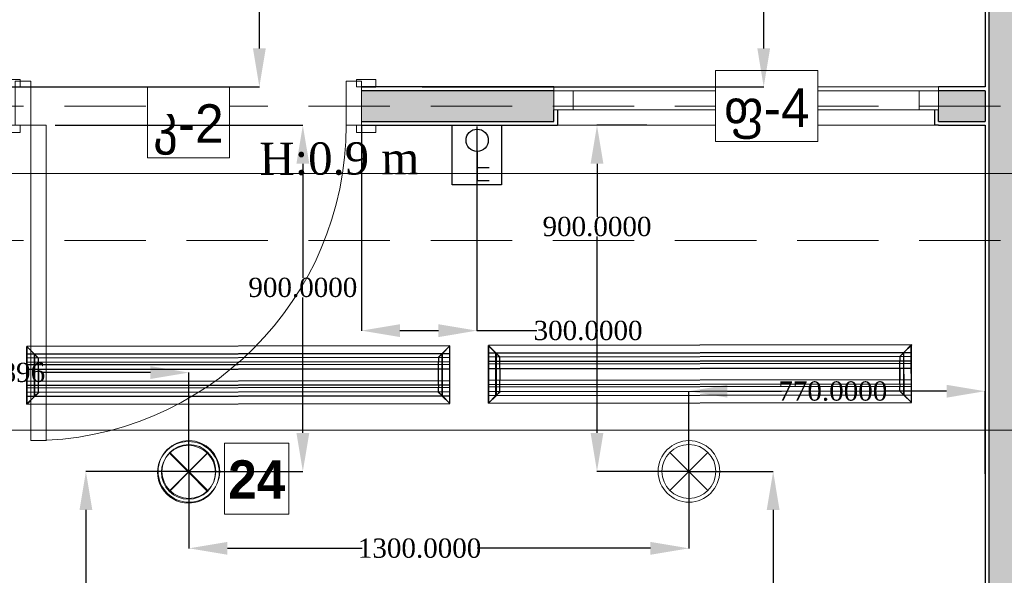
# Model space of a CAD drawing. Header units: millimetres. Extents: x 0 to 88385, y 0 to 41127.
# Tile 53 of 244: x 55608 to 58168, y 19618 to 21063. Entities that reach past the tile are written whole.
import ezdxf
from ezdxf.enums import TextEntityAlignment as Align

# ---------------------------------------------------------------- set-up
doc = ezdxf.new("R2010")
doc.units = ezdxf.units.MM
doc.header["$MEASUREMENT"] = 0
doc.set_wipeout_variables(frame=1)
doc.linetypes.add('Dot & Dashed', pattern=[670.277762, 317.5, -176.388889, 0, -176.388874])
doc.linetypes.add('Hidden', pattern=[317.5, 211.666667, -105.833333])
for name, color, linetype in [('- ავარიული განათება', 7, 'Continuous'), ('- განათება', 7, 'Continuous'), ('- მექანიკური ნაწილი', 7, 'Continuous'), ('- საშტეფცელო როზეტები', 7, 'Continuous'), ('Edges', 7, 'Continuous'), ('New_Structural - Bearing', 7, 'Continuous'), ('Structural - Bearing', 7, 'Continuous'), ('Structural - Grid', 7, 'Continuous')]:
    doc.layers.add(name, color=color, linetype=linetype)
for name, color, linetype, lineweight in [('2D Drafting - General_Pen_No__2', 8, 'Continuous', 15), ('New_Annotation - Text_Pen_No__20', 1, 'Continuous', 0), ('New_Archicad Doors_Pen_No__1', 7, 'Continuous', 13), ('New_Archicad Windows_Pen_No__1', 7, 'Continuous', 13), ('New_Structural - Bearing_Pen_No__1', 7, 'Continuous', 13)]:
    doc.layers.add(name, color=color, linetype=linetype, lineweight=lineweight)
for name, color, linetype, lineweight, true_color in [('New_Interior - Lamp_Pen_No__77', 7, 'Continuous', 20, 0xffeb28), ('New_Structural - Bearing_Pen_No__5', 7, 'Continuous', 25, 0x40a5ff), ('New_Structural - Bearing_Pen_No__57', 7, 'Continuous', 25, 0xdcd214), ('Structural - Bearing_Pen_No__81', 7, 'Continuous', 20, 0x6a6a6a), ('Structural - Grid_Pen_No__81', 7, 'Continuous', 20, 0x6a6a6a)]:
    doc.layers.add(name, color=color, linetype=linetype, lineweight=lineweight, true_color=true_color)
doc.styles.add('GENERATED_STYLE_2', font='txt')
doc.styles.add('GENERATED_STYLE_3', font='txt')
doc.styles.get("Standard").update_dxf_attribs({"font": 'sylfaen.ttf'})
doc.dimstyles.get("Standard").update_dxf_attribs({"dimtxt": 0.18, "dimasz": 0.18, "dimexe": 0.18, "dimexo": 0.0625, "dimgap": 0.09, "dimtad": 0, "dimtih": 1, "dimtoh": 1, "dimdec": 4, "dimzin": 0, "dimdsep": 46, "dimtxsty": 'Standard', "dimcen": 0.09, "dimadec": 0, "dimazin": 0, "dimtfac": 1, "dimtdec": 4, "dimtofl": 0, "dimtmove": 0, "dimatfit": 3, "dimfxl": 1, "dimtolj": 1, "dimtzin": 0, "dimarcsym": 0})

# ---------------------------------------------------------------- blocks, each defined once
blk = doc.blocks.new('Window_2')
at = {"layer": 'New_Archicad Windows_Pen_No__1', "color": 7, "linetype": 'Continuous', "lineweight": 13}
for p, q in [((-500, 10), (500, 10)), ((-500, 10), (-500, 0)), ((-500, 0), (-450, 0)), ((-500, 0), (-500, -50)), ((-500, 0), (-500, -50)), ((-450, 0), (-450, -50)), ((-450, 0), (450, 0)), ((450, -50), (450, 0)), ((450, 0), (500, 0)), ((500, 10), (500, 0)), ((500, 0), (500, -50)), ((500, 0), (500, -50)), ((-450, -50), (-500, -50)), ((-490, -50), (-490, -90)), ((450, -50), (-450, -50)), ((500, -50), (450, -50)), ((490, -50), (490, -90)), ((-500, -90), (-490, -90)), ((-490, -90), (490, -90)), ((500, -90), (490, -90))]:
    blk.add_line(p, q, dxfattribs=at)
blk = doc.blocks.new('Door_3')
at = {"layer": 'New_Archicad Doors_Pen_No__1', "color": 7, "linetype": 'Continuous', "lineweight": 13}
for p, q in [((370, 0), (370, 820)), ((370, 820), (410, 820)), ((410, 820), (410, 0)), ((-487, 0), (-487, 19)), ((-487, 19), (-437, 19)), ((-437, 0), (-487, 0)), ((-450, 0), (-487, 0)), ((-450, 0), (-487, 0)), ((-410, 0), (-450, 0)), ((-450, 0), (-450, -115)), ((-450, 0), (-450, -10)), ((-450, 0), (-450, -10)), ((-437, 19), (-437, 0)), ((-410, -115), (-410, 0)), ((410, 0), (370, 0)), ((450, 0), (410, 0)), ((410, 0), (410, -115)), ((437, 19), (487, 19)), ((437, 0), (437, 19)), ((487, 0), (437, 0)), ((450, -115), (450, 0)), ((450, 0), (450, -10)), ((450, 0), (450, -10)), ((450, 0), (487, 0)), ((450, 0), (487, 0)), ((487, 19), (487, 0)), ((-450, -10), (-450, -90)), ((-450, -10), (-450, -90)), ((450, -10), (450, -90)), ((450, -10), (450, -90)), ((-487, -119), (-487, -100)), ((-487, -100), (-437, -100)), ((-450, -100), (-487, -100)), ((-450, -100), (-487, -100)), ((-450, -90), (-450, -100)), ((-450, -90), (-450, -100)), ((-437, -100), (-437, -119)), ((437, -100), (487, -100)), ((437, -119), (437, -100)), ((450, -90), (450, -100)), ((450, -90), (450, -100)), ((450, -100), (487, -100)), ((450, -100), (487, -100)), ((487, -100), (487, -119)), ((-437, -119), (-487, -119)), ((-450, -115), (-410, -115)), ((410, -115), (450, -115)), ((487, -119), (437, -119))]:
    blk.add_line(p, q, dxfattribs=at)
blk.add_arc((410, 0), 820, 90, 180, dxfattribs=at)
blk = doc.blocks.new('Wall_46', base_point=(2382.1, 20888))
at = {"layer": 'New_Structural - Bearing_Pen_No__57', "linetype": 'Continuous', "lineweight": 25, "true_color": 0xdcd214}
for points in [[(-27243.7, 20878), (-27743.7, 20878), (-27743.7, 20798), (-27243.7, 20798), (-27243.7, 20828)], [(-26243.7, 20878), (-26243.7, 20828), (-26243.7, 20798), (-26122.4, 20798), (-26122.4, 20878)]]:
    blk.add_hatch(color=52, dxfattribs=at).paths.add_polyline_path(points)
at = {"layer": 'New_Structural - Bearing_Pen_No__1', "color": 7, "linetype": 'Continuous', "lineweight": 13}
for p, q in [((-27743.7, 20878), (-27743.7, 20888)), ((-27743.7, 20798), (-27743.7, 20878)), ((-27243.7, 20888), (-27243.7, 20878)), ((-27243.7, 20878), (-27243.7, 20828)), ((-26243.7, 20888), (-26243.7, 20878)), ((-26243.7, 20878), (-26243.7, 20828)), ((-26122.4, 20798), (-26122.4, 20878)), ((-27243.7, 20828), (-27233.7, 20828)), ((-26243.7, 20828), (-26253.7, 20828)), ((-27743.7, 20788), (-27743.7, 20798))]:
    blk.add_line(p, q, dxfattribs=at)
at = {"layer": 'New_Structural - Bearing_Pen_No__5', "color": 161, "linetype": 'Continuous', "lineweight": 25, "true_color": 0x40a5ff}
for p, q in [((-27743.7, 20888), (-27706.7, 20888)), ((-27243.7, 20878), (-27743.7, 20878)), ((-26122.4, 20878), (-26243.7, 20878)), ((-27243.7, 20798), (-27243.7, 20828)), ((-27233.7, 20828), (-27233.7, 20788)), ((-26253.7, 20828), (-26253.7, 20788)), ((-26243.7, 20798), (-26243.7, 20828)), ((-27743.7, 20798), (-27243.7, 20798)), ((-27743.7, 20788), (-27706.7, 20788)), ((-27243.7, 20788), (-27233.7, 20788)), ((-26243.7, 20788), (-26253.7, 20788)), ((-26243.7, 20798), (-26122.4, 20798))]:
    blk.add_line(p, q, dxfattribs=at)
at = {"layer": 'New_Structural - Bearing_Pen_No__5', "color": 161, "linetype": 'Continuous', "lineweight": 25, "true_color": 0x40a5ff, "flags": 128}
for points in [[(-27243.7, 20888), (-27743.7, 20888)], [(-26122.4, 20888), (-26243.7, 20888)], [(-27743.7, 20788), (-27243.7, 20788)], [(-26243.7, 20788), (-26122.4, 20788)]]:
    blk.add_lwpolyline(points, dxfattribs=at)
at = {"layer": 'New_Archicad Doors_Pen_No__1', "color": 7, "linetype": 'Continuous', "lineweight": 13, "zscale": 1000, "rotation": 180}
blk.add_blockref('Door_3', (-28193.7, 20788), dxfattribs=at)
at = {"layer": 'New_Archicad Windows_Pen_No__1', "color": 7, "linetype": 'Continuous', "lineweight": 13, "zscale": 1000}
blk.add_blockref('Window_2', (-26743.7, 20878), dxfattribs=at)
blk = doc.blocks.new('Wall_57', base_point=(-26122.4, 12903.1))
at = {"layer": 'New_Structural - Bearing_Pen_No__57', "linetype": 'Continuous', "lineweight": 25, "true_color": 0xdcd214}
blk.add_hatch(color=52, dxfattribs=at).paths.add_polyline_path([(-26112.4, 21746.1), (-26112.4, 12953.1), (-26032.4, 12953.1), (-26032.4, 21746.1)])
at = {"layer": 'New_Structural - Bearing_Pen_No__5', "color": 161, "linetype": 'Continuous', "lineweight": 25, "true_color": 0x40a5ff}
blk.add_line((-26112.4, 21746.1), (-26112.4, 12953.1), dxfattribs=at)
at = {"layer": 'New_Structural - Bearing_Pen_No__5', "color": 161, "linetype": 'Continuous', "lineweight": 25, "true_color": 0x40a5ff, "flags": 128}
for points in [[(-26122.4, 21746.1), (-26122.4, 20888)], [(-26122.4, 20878), (-26122.4, 20798)], [(-26122.4, 20788), (-26122.4, 12953.1)]]:
    blk.add_lwpolyline(points, dxfattribs=at)
blk = doc.blocks.new('Standard grid marker')
at = {"layer": 'Structural - Grid_Pen_No__81', "color": 251, "linetype": 'Continuous', "lineweight": 20, "true_color": 0x6a6a6a}
blk.add_line((1000, 0), (51328.1, 0), dxfattribs=at)
at = {"layer": 'Structural - Grid_Pen_No__81', "color": 251, "lineweight": 20, "true_color": 0x6a6a6a, "style": 'GENERATED_STYLE_2'}
for tag, p in [('AC_MarkerText_1_0', (-100, -144)), ('AC_MarkerText_1_1', (52428.1, -144))]:
    blk.add_attdef(tag, text='', height=100, rotation=180, dxfattribs=at).set_placement(p, align=Align.TOP_CENTER)
blk = doc.blocks.new('Beam_11', base_point=(-47008.8, 20663))
at = {"layer": 'Structural - Bearing_Pen_No__81', "color": 251, "linetype": 'Hidden', "lineweight": 20, "true_color": 0x6a6a6a}
for p, q in [((-28833.8, 20838), (-23183.8, 20838)), ((-28833.8, 20488), (-23183.8, 20488))]:
    blk.add_line(p, q, dxfattribs=at)
at = {"layer": 'Structural - Bearing_Pen_No__81', "color": 251, "linetype": 'Dot & Dashed', "lineweight": 20, "true_color": 0x6a6a6a}
blk.add_line((-47008.8, 20663), (991.2, 20663), dxfattribs=at)
blk = doc.blocks.new('lineardiffplan')
at = {"layer": 'Edges'}
for p, q in [((392.8, 274.9), (392.8, 274.6)), ((393.1, 274.9), (392.8, 274.9)), ((422.8, 244.9), (392.8, 274.9)), ((392.8, 274.6), (392.9, 274.5)), ((392.9, 125.2), (392.9, 274.5)), ((412.4, 255), (392.9, 274.5)), ((393.1, 274.9), (393.2, 274.8)), ((393.2, 274.8), (412.7, 255.3)), ((1462.8, 244.9), (1492.8, 274.9)), ((1472.9, 255.3), (1492.4, 274.8)), ((1473.2, 254.9), (1492.8, 274.5)), ((1492.4, 274.8), (1492.5, 274.9)), ((1492.8, 274.9), (1492.5, 274.9)), ((1492.8, 274.5), (1492.8, 274.9)), ((1492.8, 274.5), (1492.8, 274.5)), ((1492.8, 125.4), (1492.8, 274.5)), ((1492.8, 255.3), (392.9, 255.3)), ((392.9, 254.9), (1492.8, 254.9)), ((392.9, 244.9), (1492.8, 244.9)), ((392.9, 233.2), (1492.8, 233.2)), ((392.9, 233), (1492.8, 233)), ((412.4, 144.7), (412.4, 255)), ((412.8, 254.6), (412.4, 255)), ((412.7, 255.3), (413.1, 254.9)), ((412.8, 145.1), (412.8, 254.6)), ((412.8, 254.6), (422.8, 244.6)), ((413.1, 254.9), (423.1, 244.9)), ((422.8, 244.6), (422.8, 244.9)), ((422.8, 244.9), (423.1, 244.9)), ((422.8, 244.6), (422.8, 244.6)), ((422.8, 244.6), (422.8, 233.2)), ((422.8, 233), (422.8, 233.2)), ((422.8, 226.8), (422.8, 233)), ((423.1, 244.9), (423.1, 244.9)), ((1472.5, 254.9), (1462.5, 244.9)), ((1462.5, 244.9), (1462.5, 244.9)), ((1462.5, 244.9), (1462.8, 244.9)), ((1462.8, 244.9), (1462.9, 244.6)), ((1462.8, 244.5), (1462.9, 244.6)), ((1462.8, 233.2), (1462.8, 244.5)), ((1462.8, 233), (1462.8, 233.2)), ((1462.8, 226.8), (1462.8, 233)), ((1462.9, 244.6), (1472.8, 254.5)), ((1472.9, 255.3), (1472.5, 254.9)), ((1472.8, 254.5), (1473.2, 254.9)), ((1472.8, 254.5), (1472.8, 145.3)), ((1473.2, 144.9), (1473.2, 254.9)), ((392.9, 226.8), (1492.8, 226.8)), ((392.9, 226.5), (1492.8, 226.5)), ((392.9, 214.9), (1492.8, 214.9)), ((1492.8, 214.8), (392.9, 214.8)), ((422.4, 214.9), (422.3, 214.9)), ((422.8, 214.9), (422.4, 214.9)), ((422.8, 226.5), (422.8, 226.8)), ((422.8, 214.9), (422.8, 226.5)), ((422.8, 184.9), (422.8, 214.9)), ((423.2, 214.9), (422.8, 214.9)), ((423.2, 214.8), (422.8, 214.9)), ((423.2, 214.8), (423.2, 214.9)), ((423.2, 214.8), (423.2, 184.9)), ((1462.8, 214.9), (1462.4, 214.9)), ((1462.4, 214.9), (1462.4, 214.8)), ((1462.8, 214.9), (1462.4, 214.8)), ((1462.4, 184.9), (1462.4, 214.8)), ((1462.8, 226.5), (1462.8, 226.8)), ((1462.8, 214.9), (1462.8, 226.5)), ((1462.8, 214.9), (1462.8, 184.9)), ((1462.8, 214.9), (1463.2, 214.9)), ((1463.2, 214.9), (1463.3, 214.9)), ((1492.8, 184.9), (392.9, 184.9)), ((422.4, 184.9), (422.3, 184.9)), ((422.8, 184.9), (422.4, 184.9)), ((422.8, 184.9), (423.2, 184.9)), ((422.8, 173.2), (422.8, 184.9)), ((1462.4, 184.9), (1462.8, 184.9)), ((1462.8, 173.2), (1462.8, 184.9)), ((1463.2, 184.9), (1462.8, 184.9)), ((1463.2, 184.9), (1463.3, 184.9)), ((392.8, 124.9), (422.8, 154.9)), ((392.9, 173.2), (1492.8, 173.2)), ((392.9, 173), (1492.8, 173)), ((392.9, 166.8), (1492.8, 166.8)), ((392.9, 166.5), (1492.8, 166.5)), ((392.9, 154.9), (1492.8, 154.9)), ((412.8, 145.1), (422.8, 155.1)), ((423.1, 154.8), (413.1, 144.9)), ((422.8, 173), (422.8, 173.2)), ((422.8, 173), (422.8, 166.8)), ((422.8, 166.5), (422.8, 166.8)), ((422.8, 155.1), (422.8, 166.5)), ((422.8, 154.9), (422.8, 155.1)), ((422.8, 155.1), (422.8, 155.1)), ((423.1, 154.8), (422.8, 154.9)), ((423.1, 154.8), (423.1, 154.9)), ((1462.5, 154.8), (1462.4, 154.9)), ((1462.8, 154.9), (1462.5, 154.8)), ((1462.5, 154.8), (1472.4, 144.9)), ((1462.8, 173), (1462.8, 173.2)), ((1462.8, 166.8), (1462.8, 173)), ((1462.8, 166.5), (1462.8, 166.8)), ((1462.8, 155.3), (1462.8, 166.5)), ((1462.9, 155.2), (1462.8, 155.3)), ((1462.9, 155.2), (1462.8, 154.9)), ((1462.8, 154.9), (1492.8, 124.9)), ((1472.8, 145.3), (1462.9, 155.2)), ((1492.8, 144.9), (392.9, 144.9)), ((392.9, 125.2), (412.4, 144.7)), ((392.9, 144.5), (1492.8, 144.5)), ((412.7, 144.5), (393.2, 124.9)), ((412.8, 145.1), (412.4, 144.7)), ((412.7, 144.5), (413.1, 144.9)), ((1472.4, 144.9), (1472.8, 144.5)), ((1473.2, 144.9), (1472.8, 145.3)), ((1472.8, 144.5), (1492.4, 124.9)), ((1473.2, 144.9), (1492.8, 125.4)), ((392.9, 125.2), (392.8, 125.1)), ((392.8, 125.1), (392.8, 124.9)), ((392.8, 124.9), (393.1, 124.9)), ((393.2, 124.9), (393.1, 124.9)), ((1492.4, 124.9), (1492.8, 124.9)), ((1492.4, 124.9), (1492.4, 124.9)), ((1492.8, 125.3), (1492.8, 125.4)), ((1492.8, 124.9), (1492.8, 125.3))]:
    blk.add_line(p, q, dxfattribs=at)
blk.add_lwpolyline([(393.2, 274.8), (1492.8, 274.8), (1492.8, 124.9), (393.2, 124.9)], close=True, dxfattribs=at)
blk = doc.blocks.new('Recessed Spot')
at = {"layer": 'New_Interior - Lamp_Pen_No__77', "color": 2, "linetype": 'Continuous', "lineweight": 20, "true_color": 0xffeb28}
for q in [(-49.5, 49.5), (49.5, 49.5), (-49.5, -49.5), (49.5, -49.5)]:
    blk.add_line((0, 0), q, dxfattribs=at)
at = {"layer": 'New_Interior - Lamp_Pen_No__77', "color": 2, "linetype": 'Continuous', "lineweight": 20, "true_color": 0xffeb28, "flags": 128}
blk.add_lwpolyline([(80, 0, 1), (-80, 0, 1)], format="xyb", close=True, dxfattribs=at)
at = {"layer": 'New_Interior - Lamp_Pen_No__77', "color": 2, "linetype": 'Continuous', "lineweight": 20, "true_color": 0xffeb28}
blk.add_circle((0, 0), 70, dxfattribs=at)
blk = doc.blocks.new('ორკლავიშა ჩამრთველლი იპ 22')
at = {"layer": '- განათება', "color": 6}
for points in [[(0.3, 352.8), (-106, 352.8)], [(0, 97.5), (0.3, 352.8)], [(0.1, 237.8), (-105.7, 237.8)]]:
    blk.add_lwpolyline(points, dxfattribs=at)
blk.add_circle((0, 0), 97.5, dxfattribs=at)
blk = doc.blocks.new('1 იანი ჩარჩო')
at = {"layer": '- განათება', "color": 5}
blk.add_lwpolyline([(-9864.2, 15374.2), (-9735.9, 15374.2), (-9735.9, 15219.2), (-9864.2, 15219.2)], close=True, dxfattribs=at)
blk = doc.blocks.new('*D600')
at = {"layer": '- საშტეფცელო როზეტები', "color": 0, "lineweight": -2, "transparency": 16777216}
for p, q in [((56496.6, 20787.9), (56496.6, 20253.8)), ((56796.6, 20784.9), (56796.6, 20253.8)), ((56596.6, 20254), (56696.6, 20254)), ((56796.6, 20254), (56952.2, 20254))]:
    blk.add_line(p, q, dxfattribs=at)
at = {"layer": '- საშტეფცელო როზეტები', "color": 0, "transparency": 16777216}
for points in [[(56596.6, 20270.7), (56596.6, 20237.3), (56496.6, 20254)], [(56696.6, 20270.7), (56696.6, 20237.3), (56796.6, 20254)]]:
    blk.add_solid(points, dxfattribs=at)
at = {"layer": 'Defpoints', "color": 0, "transparency": 16777216}
for p in [(56496.6, 20788), (56796.6, 20785), (56496.6, 20254)]:
    blk.add_point(p, dxfattribs=at)
at = {"layer": '- საშტეფცელო როზეტები', "color": 0, "transparency": 16777216, "insert": (57085.7, 20254), "char_height": 50, "attachment_point": 5}
blk.add_mtext('\\A1;{\\fSylfaen|b0|i0|c0|p18;300.0000}', dxfattribs=at)
blk = doc.blocks.new('*D865')
at = {"layer": '- განათება', "color": 0, "lineweight": -2, "transparency": 16777216}
for p, q in [((56047.8, 19888), (55780, 19888)), ((55780.1, 19788), (55780.1, 19306.1)), ((55780.1, 18488), (55780.1, 19254.8)), ((56047.8, 18388), (55780, 18388))]:
    blk.add_line(p, q, dxfattribs=at)
at = {"layer": '- განათება', "color": 0, "transparency": 16777216}
for points in [[(55763.5, 19788), (55796.8, 19788), (55780.1, 19888)], [(55763.5, 18488), (55796.8, 18488), (55780.1, 18388)]]:
    blk.add_solid(points, dxfattribs=at)
at = {"layer": 'Defpoints', "color": 0, "transparency": 16777216}
for p in [(56047.9, 19888), (55780.1, 18388), (56047.9, 18388)]:
    blk.add_point(p, dxfattribs=at)
at = {"layer": '- განათება', "color": 0, "transparency": 16777216, "insert": (55780.1, 19280.4), "char_height": 50, "attachment_point": 5}
blk.add_mtext('\\A1;{\\fSylfaen|b0|i0|c0|p18;1500.0000}', dxfattribs=at)
blk = doc.blocks.new('*D868')
at = {"layer": '- განათება', "color": 0, "lineweight": -2, "transparency": 16777216}
for p, q in [((57347.9, 19888), (57567, 19888)), ((57566.9, 19788), (57566.9, 19306.1)), ((57566.9, 18488), (57566.9, 19254.8)), ((57347.9, 18388), (57567, 18388))]:
    blk.add_line(p, q, dxfattribs=at)
at = {"layer": '- განათება', "color": 0, "transparency": 16777216}
for points in [[(57550.2, 19788), (57583.5, 19788), (57566.9, 19888)], [(57550.2, 18488), (57583.5, 18488), (57566.9, 18388)]]:
    blk.add_solid(points, dxfattribs=at)
at = {"layer": 'Defpoints', "color": 0, "transparency": 16777216}
for p in [(57347.9, 19888), (57347.9, 18388), (57566.9, 18388)]:
    blk.add_point(p, dxfattribs=at)
at = {"layer": '- განათება', "color": 0, "transparency": 16777216, "insert": (57566.9, 19280.4), "char_height": 50, "attachment_point": 5}
blk.add_mtext('\\A1;{\\fSylfaen|b0|i0|c0|p18;1500.0000}', dxfattribs=at)
blk = doc.blocks.new('*D869')
at = {"layer": '- განათება', "color": 0, "lineweight": -2, "transparency": 16777216}
for p, q in [((55700.4, 20788), (56344.3, 20788)), ((56344.1, 20688), (56344.1, 20391.7)), ((56344.1, 19988), (56344.1, 20340.3)), ((56047.9, 19888), (56344.3, 19888))]:
    blk.add_line(p, q, dxfattribs=at)
at = {"layer": '- განათება', "color": 0, "transparency": 16777216}
for points in [[(56327.5, 20688), (56360.8, 20688), (56344.1, 20788)], [(56327.5, 19988), (56360.8, 19988), (56344.1, 19888)]]:
    blk.add_solid(points, dxfattribs=at)
at = {"layer": 'Defpoints', "color": 0, "transparency": 16777216}
for p in [(55700.4, 20788), (56047.9, 19888), (56344.1, 19888)]:
    blk.add_point(p, dxfattribs=at)
at = {"layer": '- განათება', "color": 0, "transparency": 16777216, "insert": (56344.1, 20366), "char_height": 50, "attachment_point": 5}
blk.add_mtext('\\A1;{\\fSylfaen|b0|i0|c0|p18;900.0000}', dxfattribs=at)
blk = doc.blocks.new('*D870')
at = {"layer": '- განათება', "color": 0, "lineweight": -2, "transparency": 16777216}
for p, q in [((55279.8, 19859.8), (55279.8, 20145.2)), ((55379.8, 20145), (55398.6, 20145)), ((55947.9, 20145), (55666.6, 20145)), ((56047.9, 19888), (56047.9, 20145.2))]:
    blk.add_line(p, q, dxfattribs=at)
at = {"layer": '- განათება', "color": 0, "transparency": 16777216}
for points in [[(55379.8, 20161.7), (55379.8, 20128.3), (55279.8, 20145)], [(55947.9, 20161.7), (55947.9, 20128.3), (56047.9, 20145)]]:
    blk.add_solid(points, dxfattribs=at)
at = {"layer": 'Defpoints', "color": 0, "transparency": 16777216}
for p in [(56047.9, 20145), (56047.9, 19888), (55279.8, 19859.7)]:
    blk.add_point(p, dxfattribs=at)
at = {"layer": '- განათება', "color": 0, "transparency": 16777216, "insert": (55532.6, 20145), "char_height": 50, "attachment_point": 5}
blk.add_mtext('\\A1;{\\fSylfaen|b0|i0|c0|p18;768.0896}', dxfattribs=at)
blk = doc.blocks.new('*D871')
at = {"layer": '- განათება', "color": 0, "lineweight": -2, "transparency": 16777216}
for p, q in [((56047.9, 19887.9), (56047.9, 19687.8)), ((57347.9, 19887.9), (57347.9, 19687.8)), ((56147.9, 19688), (56498, 19688)), ((57247.9, 19688), (56797.3, 19688))]:
    blk.add_line(p, q, dxfattribs=at)
at = {"layer": '- განათება', "color": 0, "transparency": 16777216}
for points in [[(56147.9, 19704.7), (56147.9, 19671.3), (56047.9, 19688)], [(57247.9, 19704.7), (57247.9, 19671.3), (57347.9, 19688)]]:
    blk.add_solid(points, dxfattribs=at)
at = {"layer": 'Defpoints', "color": 0, "transparency": 16777216}
for p in [(56047.9, 19888), (57347.9, 19888), (56047.9, 19688)]:
    blk.add_point(p, dxfattribs=at)
at = {"layer": '- განათება', "color": 0, "transparency": 16777216, "insert": (56647.6, 19688), "char_height": 50, "attachment_point": 5}
blk.add_mtext('\\A1;{\\fSylfaen|b0|i0|c0|p18;1300.0000}', dxfattribs=at)
blk = doc.blocks.new('*D872')
at = {"layer": '- განათება', "color": 0, "lineweight": -2, "transparency": 16777216}
for p, q in [((57347.9, 19888), (57347.9, 20096.7)), ((57447.9, 20096.5), (57588.3, 20096.5)), ((58017.9, 20096.5), (57855.7, 20096.5)), ((58117.9, 19881.8), (58117.9, 20096.7))]:
    blk.add_line(p, q, dxfattribs=at)
at = {"layer": '- განათება', "color": 0, "transparency": 16777216}
for points in [[(57447.9, 20113.2), (57447.9, 20079.8), (57347.9, 20096.5)], [(58017.9, 20113.2), (58017.9, 20079.8), (58117.9, 20096.5)]]:
    blk.add_solid(points, dxfattribs=at)
at = {"layer": 'Defpoints', "color": 0, "transparency": 16777216}
for p in [(57347.9, 20096.5), (57347.9, 19888), (58117.9, 19881.7)]:
    blk.add_point(p, dxfattribs=at)
at = {"layer": '- განათება', "color": 0, "transparency": 16777216, "insert": (57722, 20096.5), "char_height": 50, "attachment_point": 5}
blk.add_mtext('\\A1;{\\fSylfaen|b0|i0|c0|p18;770.0000}', dxfattribs=at)
blk = doc.blocks.new('*D873')
at = {"layer": '- განათება', "color": 0, "lineweight": -2, "transparency": 16777216}
for p, q in [((57238.1, 20788), (57108.7, 20788)), ((57108.9, 20688), (57108.9, 20550.1)), ((57108.9, 19988), (57108.9, 20498.7)), ((57347.8, 19888), (57108.7, 19888))]:
    blk.add_line(p, q, dxfattribs=at)
at = {"layer": '- განათება', "color": 0, "transparency": 16777216}
for points in [[(57092.2, 20688), (57125.5, 20688), (57108.9, 20788)], [(57092.2, 19988), (57125.5, 19988), (57108.9, 19888)]]:
    blk.add_solid(points, dxfattribs=at)
at = {"layer": 'Defpoints', "color": 0, "transparency": 16777216}
for p in [(57238.1, 20788), (57108.9, 19888), (57347.9, 19888)]:
    blk.add_point(p, dxfattribs=at)
at = {"layer": '- განათება', "color": 0, "transparency": 16777216, "insert": (57108.9, 20524.4), "char_height": 50, "attachment_point": 5}
blk.add_mtext('\\A1;{\\fSylfaen|b0|i0|c0|p18;900.0000}', dxfattribs=at)
blk = doc.blocks.new('*D1186')
at = {"layer": '- განათება', "color": 0, "lineweight": -2, "transparency": 16777216}
for p, q in [((57115.5, 21868), (57542.5, 21868)), ((57542.3, 21768), (57542.3, 21452.2)), ((57542.3, 20988), (57542.3, 21400.8)), ((56654.4, 20888), (57542.5, 20888))]:
    blk.add_line(p, q, dxfattribs=at)
at = {"layer": '- განათება', "color": 0, "transparency": 16777216}
for points in [[(57525.7, 21768), (57559, 21768), (57542.3, 21868)], [(57525.7, 20988), (57559, 20988), (57542.3, 20888)]]:
    blk.add_solid(points, dxfattribs=at)
at = {"layer": 'Defpoints', "color": 0, "transparency": 16777216}
for p in [(57115.5, 21868), (57542.3, 21868), (56654.3, 20888)]:
    blk.add_point(p, dxfattribs=at)
at = {"layer": '- განათება', "color": 0, "transparency": 16777216, "insert": (57542.3, 21426.5), "char_height": 50, "attachment_point": 5}
blk.add_mtext('\\A1;{\\fSylfaen|b0|i0|c0|p18;980.0000}', dxfattribs=at)
blk = doc.blocks.new('AVARIULI GANATEBA')
at = {"layer": '- განათება', "color": 3, "linetype": 'Continuous', "lineweight": 20}
for q in [(-49.5, 49.5), (49.5, 49.5), (-49.5, -49.5), (49.5, -49.5)]:
    blk.add_line((0, 0), q, dxfattribs=at)
for major_axis, start_param, end_param in [((56.6, 56.6), 0.785398, 3.926991), ((56.6, 56.6), 3.926991, 7.068583), ((-49.5, 49.5), 2.356194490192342, 8.639379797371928)]:
    blk.add_ellipse((0, 0), major_axis=major_axis, ratio=1, start_param=start_param, end_param=end_param, dxfattribs=at)
blk = doc.blocks.new('*D1378')
at = {"layer": '- ავარიული განათება', "color": 0, "lineweight": -2, "transparency": 16777216}
for p, q in [((55977.3, 21866.5), (56231.2, 21866.5)), ((56231.1, 21766.5), (56231.1, 21351.1)), ((56231.1, 20988), (56231.1, 21299.7)), ((55559.7, 20888), (56231.2, 20888))]:
    blk.add_line(p, q, dxfattribs=at)
at = {"layer": '- ავარიული განათება', "color": 0, "transparency": 16777216}
for points in [[(56214.4, 21766.5), (56247.7, 21766.5), (56231.1, 21866.5)], [(56214.4, 20988), (56247.7, 20988), (56231.1, 20888)]]:
    blk.add_solid(points, dxfattribs=at)
at = {"layer": 'Defpoints', "color": 0, "transparency": 16777216}
for p in [(55977.2, 21866.5), (56231.1, 21866.5), (55559.6, 20888)]:
    blk.add_point(p, dxfattribs=at)
at = {"layer": '- ავარიული განათება', "color": 0, "transparency": 16777216, "insert": (56231.1, 21325.4), "char_height": 50, "attachment_point": 5}
blk.add_mtext('\\A1;{\\fSylfaen|b0|i0|c0|p18;978.4866}', dxfattribs=at)

msp = doc.modelspace()

# ---------------------------------------------------------------- linework, layer by layer
at = {"layer": '2D Drafting - General_Pen_No__2', "color": 116, "true_color": 0x136734}
msp.add_lwpolyline([(50571.52795, 19995.50001), (88003.5, 19995.50001)], dxfattribs=at)

# ---------------------------------------------------------------- block references
at = {"layer": '- განათება', "color": 6, "xscale": 0.2965673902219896, "yscale": 0.2965673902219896, "zscale": 0.2965673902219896, "rotation": 180}
msp.add_blockref('ორკლავიშა ჩამრთველლი იპ 22', (56797.34762, 20749.08939), dxfattribs=at)
at = {"layer": '- განათება', "color": 2, "linetype": 'Continuous', "lineweight": 20, "true_color": 0xffeb28, "zscale": 1000}
msp.add_blockref('Recessed Spot', (57347.86763, 19887.98097), dxfattribs=at)
at = {"layer": '- განათება', "color": 1}
msp.add_blockref('AVARIULI GANATEBA', (56046.59843, 19885.66417), dxfattribs=at)
at = {"layer": '- მექანიკური ნაწილი', "xscale": -1, "rotation": 0.08827330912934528}
for p in [(57119.63691, 19940.20169), (58319.70649, 19942.55542)]:
    msp.add_blockref('lineardiffplan', p, dxfattribs=at)
at = {"layer": '- საშტეფცელო როზეტები', "color": 5, "rotation": 180}
msp.add_blockref('1 იანი ჩარჩო', (46996.55547, 36007.21705), dxfattribs=at)
at = {"layer": 'New_Structural - Bearing', "color": 7, "lineweight": 35}
for name, p in [('Wall_57', (58117.86763, 12903.05519)), ('Wall_46', (86622.37834, 20887.98097))]:
    msp.add_blockref(name, p, dxfattribs=at)
at = {"layer": 'Structural - Bearing', "color": 251, "lineweight": 20, "true_color": 0x6a6a6a}
msp.add_blockref('Beam_11', (37231.5059, 20662.98097), dxfattribs=at)
at = {"layer": 'Structural - Grid', "color": 8, "linetype": 'Continuous', "lineweight": 15, "zscale": 1000, "rotation": 180}
msp.add_blockref('Standard grid marker', (88184.57817, 20662.98097), dxfattribs=at)

# ---------------------------------------------------------------- texts
at = {"layer": '- განათება', "color": 5, "insert": (56230.85309, 20742.6234), "char_height": 83.9644685, "attachment_point": 1, "rotation": 0.31067434}
msp.add_mtext_dynamic_manual_height_columns('{\\fSylfaen|b0|i0|c0|p18;H:0.9 m}', width=710.9466492, gutter_width=1.70068, heights=[0], dxfattribs=at)

# ---------------------------------------------------------------- dimensions: what is measured, and where the dimension line sits
at = {"layer": '- განათება', "color": 1}
for base, p1, p2, angle, picture, middle in [((57108.86173, 19887.98097), (57238.13267, 20787.98097), (57347.86763, 19887.98097), 270, '*D873', (57108.86173, 20524.37967)), ((57347.86763, 20096.5), (58117.86763, 19881.7392), (57347.86763, 19887.98097), 180, '*D872', (57722, 20096.5)), ((55780.13267, 18387.98097), (56047.86763, 19887.98097), (56047.86763, 18387.98097), 270, '*D865', (55780.13267, 19280.41604)), ((57566.86173, 18387.98097), (57347.86763, 19887.98097), (57347.86763, 18387.98097), 270, '*D868', (57566.86173, 19280.41604))]:
    dim = msp.add_linear_dim(base=base, p1=p1, p2=p2, angle=angle, text='{\\fSylfaen|b0|i0|c0|p18;<>}', dimstyle='Standard', override={"dimtxt": 50, "dimasz": 100}, dxfattribs=at)
    dim.commit()
    dim.dimension.update_dxf_attribs({"geometry": picture, "text_midpoint": middle, "dimtype": 160})
dim = msp.add_linear_dim(base=(56047.867633, 20145), p1=(55279.778077, 19859.739204), p2=(56047.867633, 19887.98097), text='{\\fSylfaen|b0|i0|c0|p18;<>}', dimstyle='Standard', override={"dimtxt": 50, "dimasz": 100}, dxfattribs=at)
dim.commit()
dim.dimension.update_dxf_attribs({"geometry": '*D870', "text_midpoint": (55532.638567, 20145), "dimtype": 160})
at = {"layer": '- საშტეფცელო როზეტები', "color": 1}
dim = msp.add_linear_dim(base=(56496.62352, 20254), p1=(56796.62353, 20785.00982), p2=(56496.62352, 20787.98097), angle=180, text='{\\fSylfaen|b0|i0|c0|p18;<>}', dimstyle='Standard', override={"dimtxt": 50, "dimasz": 100}, dxfattribs=at)
dim.commit()
dim.dimension.update_dxf_attribs({"geometry": '*D600', "text_midpoint": (57085.66712, 20254), "dimtype": 160})

# ---------------------------------------------------------------- next in the draw order: wipeouts: each hides what was drawn before it
at = {"color": 1, "linetype": 'Continuous', "lineweight": 0, "ltscale": 169354.54864}
msp.add_wipeout([(57417.27591, 20745.55619), (57683.02137, 20745.55619), (57683.02137, 20930.40525), (57417.27591, 20930.40525)], dxfattribs=at).dxf.layer = 'New_Annotation - Text_Pen_No__20'
at = {"color": 1, "linetype": 'Continuous', "lineweight": 0, "ltscale": 175197.878971}
msp.add_wipeout([(55940.15078, 20703.1316), (56153.09625, 20703.1316), (56153.09625, 20887.98097), (55940.15078, 20887.98097)], dxfattribs=at).dxf.layer = 'New_Annotation - Text_Pen_No__20'
at = {"color": 1, "linetype": 'Continuous', "lineweight": 0, "ltscale": 171747.988391}
msp.add_wipeout([(56140.5581, 19776.98959), (56307.97649, 19776.98959), (56307.97649, 19961.83819), (56140.5581, 19961.83819)], dxfattribs=at).dxf.layer = 'New_Annotation - Text_Pen_No__20'

# ---------------------------------------------------------------- next in the draw order: linework, layer by layer
at = {"layer": 'New_Annotation - Text_Pen_No__20', "color": 1, "linetype": 'Continuous', "lineweight": 0, "flags": 128}
for points in [[(57417.27591, 20745.55619), (57683.02137, 20745.55619), (57683.02137, 20930.40525), (57417.27591, 20930.40525), (57417.27591, 20745.55619)], [(55940.15078, 20703.1316), (56153.09625, 20703.1316), (56153.09625, 20887.98097), (55940.15078, 20887.98097), (55940.15078, 20703.1316)], [(56140.5581, 19776.98959), (56307.97649, 19776.98959), (56307.97649, 19961.83819), (56140.5581, 19961.83819), (56140.5581, 19776.98959)]]:
    msp.add_lwpolyline(points, close=True, dxfattribs=at)

# ---------------------------------------------------------------- next in the draw order: block references
at = {"layer": '- განათება', "color": 2, "linetype": 'Continuous', "lineweight": 20, "true_color": 0xffeb28, "zscale": 1000}
msp.add_blockref('Recessed Spot', (56047.86763, 19887.98097), dxfattribs=at)

# ---------------------------------------------------------------- next in the draw order: texts
at = {"layer": 'New_Annotation - Text_Pen_No__20', "color": 1, "linetype": 'Continuous', "lineweight": 0, "char_height": 100, "attachment_point": 2}
for s, insert, style in [('\\A1;{\\pqc;\\fBOG 2018|b0|i0|c0|p0;\\W1.000000;ფ-\\fBOG 2018|b0|i0|c0|p0;\\W1.000000;4}', (57550.14864, 20883.73859), 'GENERATED_STYLE_2'), ('\\A1;{\\pqc;\\fBOG 2018|b0|i0|c0|p0;\\W1.000000;კ-\\fBOG 2018|b0|i0|c0|p0;\\W1.000000;2}', (56046.62352, 20842.6234), 'GENERATED_STYLE_2'), ('\\A1;{\\pqc;\\fBOG 2018|b1|i0|c0|p0;\\W1.000000;24}', (56224.26729, 19916.91699), 'GENERATED_STYLE_3')]:
    msp.add_mtext(s, dxfattribs=dict(at, insert=insert, style=style))

# ---------------------------------------------------------------- next in the draw order: dimensions: what is measured, and where the dimension line sits
at = {"layer": '- ავარიული განათება', "color": 1}
dim = msp.add_linear_dim(base=(56231.06704, 21866.46756), p1=(55559.62352, 20887.98097), p2=(55977.19758, 21866.46756), angle=90, text='{\\fSylfaen|b0|i0|c0|p18;<>}', dimstyle='Standard', override={"dimtxt": 50, "dimasz": 100}, dxfattribs=at)
dim.commit()
dim.dimension.update_dxf_attribs({"geometry": '*D1378', "text_midpoint": (56231.06704, 21325.38544), "dimtype": 160})
at = {"layer": '- განათება', "color": 1}
for base, p1, p2, angle, picture, middle in [((57542.33574, 21867.98097), (56654.34164, 20887.98097), (57115.48505, 21867.98097), 90, '*D1186', (57542.33574, 21426.5)), ((56344.13267, 19887.98097), (55700.38403, 20787.98097), (56047.86763, 19887.98097), 270, '*D869', (56344.13267, 20366)), ((56047.86763, 19688), (57347.86763, 19887.98097), (56047.86763, 19887.98097), 180, '*D871', (56647.63267, 19688))]:
    dim = msp.add_linear_dim(base=base, p1=p1, p2=p2, angle=angle, text='{\\fSylfaen|b0|i0|c0|p18;<>}', dimstyle='Standard', override={"dimtxt": 50, "dimasz": 100}, dxfattribs=at)
    dim.commit()
    dim.dimension.update_dxf_attribs({"geometry": picture, "text_midpoint": middle, "dimtype": 160})

doc.saveas('drawing.dxf')
